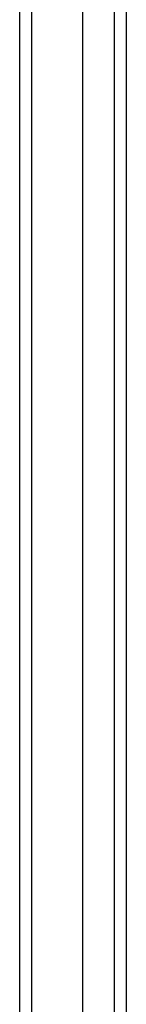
# Model space of a CAD drawing. Header units: inches. Extents: x 18 to 430, y 47 to 208.
# Tile 4 of 108: x 152.953 to 153.819, y 128.959 to 136.959. Entities that reach past the tile are written whole.
import ezdxf

# ---------------------------------------------------------------- set-up
doc = ezdxf.new("R2010")
doc.units = ezdxf.units.IN
doc.header["$MEASUREMENT"] = 0
doc.layers.add('Visible Edges(ANSI)', color=7, linetype='Continuous', lineweight=25)
doc.layers.add('Visible Tangent Edges(ANSI)', color=7, linetype='Continuous', lineweight=25)

msp = doc.modelspace()

# ---------------------------------------------------------------- linework, layer by layer
at = {"layer": 'Visible Edges(ANSI)'}
for p, q in [((153.4647, 113.668), (153.4647, 144.2507)), ((152.9529, 113.8334), (152.9529, 144.0853)), ((153.819, 144.0622), (153.819, 113.8565))]:
    msp.add_line(p, q, dxfattribs=at)
at = {"layer": 'Visible Tangent Edges(ANSI)'}
for p, q in [((153.0519, 113.0583), (153.0519, 144.8603)), ((153.72, 144.1922), (153.72, 113.7265))]:
    msp.add_line(p, q, dxfattribs=at)

doc.saveas('drawing.dxf')
